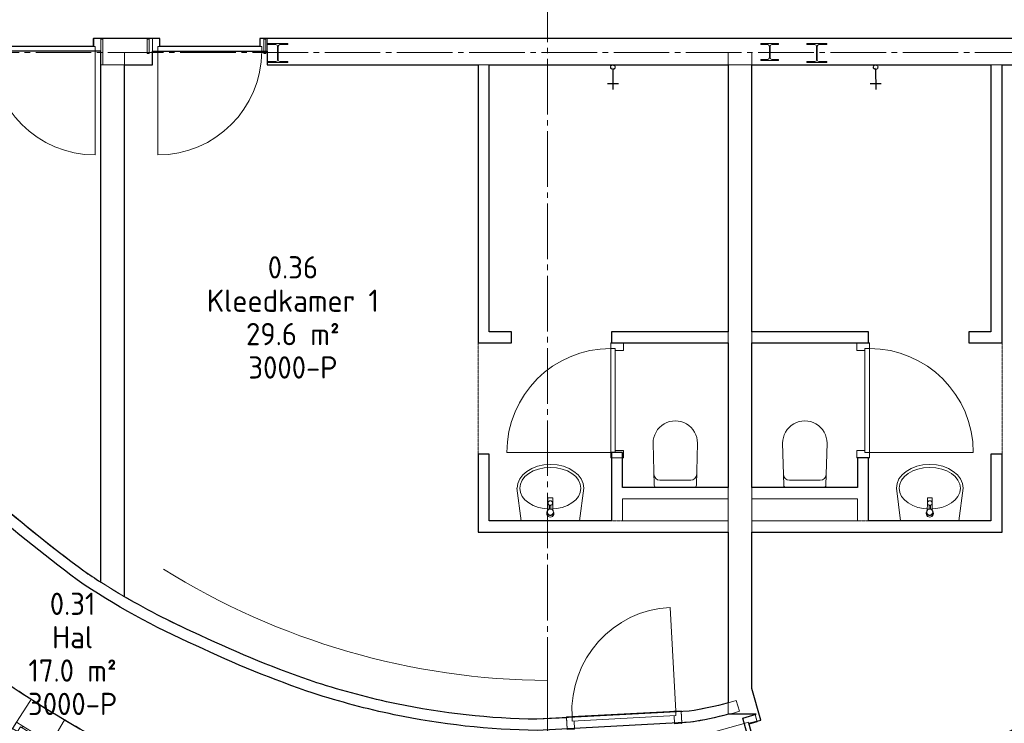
# Model space of a CAD drawing. Header units: millimetres. Extents: x -20518 to 270852, y -121463 to 37725.
# Tile 20 of 33: x 40215 to 49073, y 656 to 6981. Entities that reach past the tile are written whole.
import ezdxf
from ezdxf.enums import TextEntityAlignment as Align

# ---------------------------------------------------------------- set-up
doc = ezdxf.new("R2010")
doc.units = ezdxf.units.MM
for name, pattern in [('11117vo_dc_STYLE_01', [2.116537, 1.058075, -1.058463]), ('2322109', [10, 5, -2, 1, -2]), ('B0204', [650, 500, -50, 50, -50])]:
    doc.linetypes.add(name, pattern=pattern)
for name, color, linetype in [('21 Buitenwanden', 3, 'Continuous'), ('21 Buitenwanden Deuren', 7, 'Continuous'), ('21 Buitenwanden Ramen', 7, 'Continuous'), ('22 C Binnenwanden', 2, 'Continuous'), ('22 C Binnenwanden Deuren', 7, 'Continuous'), ('22 NC Binnenwanden', 2, 'Continuous'), ('22 NC Binnenwanden Deuren', 7, 'Continuous'), ('74 Sanitair', 8, 'Continuous'), ('A Stramien', 8, 'Continuous'), ('WL531---', 130, '2322109'), ('WL561---', 4, 'Continuous'), ('X-BT$1----_Ruimtegegevens', 7, 'Continuous')]:
    doc.layers.add(name, color=color, linetype=linetype)
doc.layers.add('BL$8-GO--polylijnen', color=10, linetype='Continuous', plot=False)
for name, color, linetype, lineweight in [('X-BT$23A__RuimteElement', 7, 'Continuous', 0), ('X-BT$23F__RuimteElement', 7, 'Continuous', 0), ('X-BT$23m2_RuimteElement', 7, 'Continuous', 0), ('X-BT$23NR__Ruimtenummer', 1, 'Continuous', 0), ('X-BT$23P__Algemeen', 1, 'Continuous', 0)]:
    doc.layers.add(name, color=color, linetype=linetype, lineweight=lineweight)
doc.styles.add('BURO-018', font='BUROFONT.shx', dxfattribs={"height": 1.8})
doc.styles.add('GENERATED_STYLE_2', font='arial.ttf')
doc.styles.add('Isocpeur', font='isocpeur.ttf')

# ---------------------------------------------------------------- blocks, each defined once
blk = doc.blocks.new('Wall_138_1', base_point=(94866.3, 8057.1))
at = {"layer": '22 C Binnenwanden', "linetype": 'Continuous', "lineweight": 0, "flags": 128}
for points in [[(94759.3, 8057.1), (94759.3, 8033.3)], [(94973.3, 8033.3), (94973.3, 8057.1)]]:
    blk.add_lwpolyline(points, dxfattribs=at)
blk = doc.blocks.new('D1a bi h 16_2')
at = {"layer": '22 C Binnenwanden Deuren', "linetype": 'Continuous', "lineweight": 0}
for p, q in [((-467, 0), (-467, 934)), ((-517, 0), (-450, 0)), ((-517, 0), (-517, -114)), ((-517, -114), (-517, 0)), ((-467, 0), (467, 0)), ((-467, -40), (-467, 0)), ((450, 0), (517, 0)), ((467, 0), (467, -40)), ((517, -114), (517, 0)), ((517, -114), (517, 0)), ((467, -40), (-467, -40)), ((-450, -40), (-450, -114)), ((450, -40), (450, -114)), ((-517, -114), (-450, -114)), ((-457, -114), (-517, -114)), ((450, -114), (517, -114)), ((457, -114), (517, -114))]:
    blk.add_line(p, q, dxfattribs=at)
blk.add_arc((-467, 0), 934, 0, 90, dxfattribs=at)
blk = doc.blocks.new('Wall_139_1', base_point=(94866.3, 2445.6))
at = {"layer": '22 C Binnenwanden', "linetype": 'Continuous', "lineweight": 0}
for p, q in [((95001.1, 2105.3), (94891.2, 2074.8)), ((95017.1, 2047.5), (95001.1, 2105.3)), ((95051.8, 2057.1), (95017.1, 2047.5)), ((95295.9, 1176.3), (95261.2, 1166.7)), ((95261.2, 1166.7), (95277.2, 1108.8)), ((95277.2, 1108.8), (95167.4, 1078.4))]:
    blk.add_line(p, q, dxfattribs=at)
at = {"layer": '22 C Binnenwanden', "linetype": 'Continuous', "lineweight": 0, "flags": 128}
for points in [[(95051.8, 2057.1), (94973.3, 2340.3)], [(95314.1, 1110.6), (95295.9, 1176.3)], [(95167.4, 1078.4), (95169.5, 1070.6)], [(95169.5, 1070.6), (95314.1, 1110.6)]]:
    blk.add_lwpolyline(points, dxfattribs=at)
at = {"layer": '22 C Binnenwanden Deuren', "linetype": 'Continuous', "lineweight": 0, "xscale": -0.9999999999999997, "zscale": 1000, "rotation": 105.4884988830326}
blk.add_blockref('D1a bi h 16_2', (95029.3, 1576.6), dxfattribs=at)
blk = doc.blocks.new('Wall_140_1', base_point=(94866.3, 8033.3))
at = {"layer": '22 C Binnenwanden', "linetype": 'Continuous', "lineweight": 0, "flags": 128}
for points in [[(94759.3, 8033.3), (94759.3, 4081.4)], [(94973.3, 4081.4), (94973.3, 8033.3)]]:
    blk.add_lwpolyline(points, dxfattribs=at)
blk = doc.blocks.new('R1b boven metaal 16_42')
at = {"layer": '21 Buitenwanden Ramen', "linetype": 'Continuous', "lineweight": 0}
for p, q in [((-384.3, 24.9), (-386.6, 84.9)), ((-386.6, 84.9), (386.6, 84.9)), ((-313, 0), (-383.4, 0)), ((-383.4, 0), (-381, -65)), ((-383.4, 0), (-382.9, -13.1)), ((-313, -15), (-313, 0)), ((313, 0), (-313, 0)), ((383.4, 0), (313, 0)), ((313, 0), (313, -15)), ((381, -65), (383.4, 0)), ((383.4, 0), (382.9, -13.1)), ((386.6, 84.9), (384.3, 24.9)), ((-382.9, -13.1), (-381.9, -41.1)), ((-381.9, -41.1), (-381.5, -51.1)), ((-381.5, -51.1), (-381, -65)), ((-381, -65), (-330, -65)), ((-330, -65), (-330, -15)), ((-330, -15), (-313, -15)), ((-275, -15), (-330, -15)), ((-330, -15), (-330, -65)), ((-330, -65), (-275, -65)), ((-275, -15), (275, -15)), ((-275, -65), (-275, -15)), ((-275, -40), (275, -40)), ((-275, -65), (275, -65)), ((-275, -65), (275, -65)), ((330, -15), (275, -15)), ((275, -15), (275, -65)), ((275, -65), (330, -65)), ((313, -15), (330, -15)), ((330, -15), (330, -65)), ((330, -65), (330, -15)), ((330, -65), (381, -65)), ((381.5, -51.1), (381, -65)), ((381.9, -41.1), (381.5, -51.1)), ((382.9, -13.1), (381.9, -41.1))]:
    blk.add_line(p, q, dxfattribs=at)
blk.add_arc((0, -10339.8), 10035.8, 87.87638, 92.12362, dxfattribs=at)
blk.add_arc((0, -10339.8), 10035.8, 87.87638, 92.12362, dxfattribs=at)
blk = doc.blocks.new('R1b boven metaal 16_43')
at = {"layer": '21 Buitenwanden Ramen', "linetype": 'Continuous', "lineweight": 0}
for p, q in [((-182.6, 25), (-183.1, 55)), ((-183.1, 55), (183.1, 55)), ((-182.1, 0), (-130, 0)), ((-181, -65), (-182.1, 0)), ((-182.1, 0), (-181.9, -13)), ((-130, 0), (-130, -50)), ((-130, 0), (130, 0)), ((130, -50), (130, 0)), ((130, 0), (182.1, 0)), ((182.1, 0), (181, -65)), ((182.1, 0), (181.9, -13)), ((183.1, 55), (182.6, 25)), ((-181.9, -13), (-181.4, -41)), ((-181.4, -41), (-181.2, -51)), ((-181.2, -51), (-181, -65)), ((-113, -65), (-181, -65)), ((-130, -50), (-113, -50)), ((-130, -50), (130, -50)), ((-130, -50), (130, -50)), ((-113, -50), (-113, -65)), ((113, -65), (-113, -65)), ((113, -65), (113, -50)), ((113, -50), (130, -50)), ((181, -65), (113, -65)), ((181.2, -51), (181, -65)), ((181.4, -41), (181.2, -51)), ((181.9, -13), (181.4, -41))]:
    blk.add_line(p, q, dxfattribs=at)
blk.add_arc((0, -10345.2), 10035.8, 88.99132, 91.00868, dxfattribs=at)
blk.add_arc((0, -10345.2), 10035.8, 88.99132, 91.00868, dxfattribs=at)
blk = doc.blocks.new('Wall_239_1', base_point=(87346.8, 2656.4))
at = {"layer": '21 Buitenwanden', "linetype": 'Continuous', "lineweight": 0}
for p, q in [((87539.7, 2916.5), (87547.6, 2926.2)), ((87392, 2735.6), (87531.8, 2906.8)), ((87531.8, 2906.8), (87539.7, 2916.5)), ((87335, 2666), (87350.8, 2685.3)), ((87350.8, 2685.3), (87359.1, 2695.4)), ((87359.1, 2695.4), (87376.8, 2717.1)), ((87376.8, 2717.1), (87383.1, 2724.8)), ((87383.1, 2724.8), (87392, 2735.6)), ((87999.5, 2275.7), (88126.3, 2456.7)), ((88126.3, 2456.7), (88133.4, 2467)), ((88133.4, 2467), (88140.6, 2477.2)), ((87947.9, 2202), (87962.2, 2222.4)), ((87962.2, 2222.4), (87969.7, 2233.1)), ((87969.7, 2233.1), (87985.7, 2256.1)), ((87985.7, 2256.1), (87991.5, 2264.3)), ((87991.5, 2264.3), (87999.5, 2275.7)), ((88356.9, 2036.4), (88476, 2222.6)), ((88476, 2222.6), (88482.7, 2233.1)), ((88482.7, 2233.1), (88489.5, 2243.6)), ((88777.7, 2037), (88784.1, 2047.7)), ((88784.1, 2047.7), (88790.4, 2058.5)), ((88308.4, 1960.6), (88321.9, 1981.6)), ((88321.9, 1981.6), (88328.9, 1992.6)), ((88328.9, 1992.6), (88344, 2016.2)), ((88344, 2016.2), (88349.4, 2024.6)), ((88349.4, 2024.6), (88356.9, 2036.4)), ((88665.2, 1846.7), (88777.7, 2037)), ((88619.4, 1769.2), (88632.1, 1790.7)), ((88632.1, 1790.7), (88638.8, 1802)), ((88638.8, 1802), (88653, 1826.1)), ((88653, 1826.1), (88658.1, 1834.7)), ((88658.1, 1834.7), (88665.2, 1846.7))]:
    blk.add_line(p, q, dxfattribs=at)
for radius, start, end in [(10035.8, 234.9945, 237.39156), (10371.8, 234.9945, 237.39156), (10035.8, 239.40892, 244.66468), (10371.8, 239.40892, 244.66319)]:
    blk.add_arc((93897.7, 10697.5), radius, start, end, dxfattribs=at)
at = {"layer": '21 Buitenwanden Ramen', "linetype": 'Continuous', "lineweight": 0, "zscale": 1000}
for name, p, rotation in [('R1b boven metaal 16_42', (87656.5, 2453.8), 142.8708846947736), ('R1b boven metaal 16_43', (88477, 1886.2), 148.4002412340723)]:
    blk.add_blockref(name, p, dxfattribs=dict(at, rotation=rotation))
blk = doc.blocks.new('Wall_284_1', base_point=(90581.9, 8177.4))
at = {"layer": '22 C Binnenwanden', "linetype": 'Continuous', "lineweight": 0, "flags": 128}
for points in [[(90581.9, 8177.4), (90581.9, 8048.3)], [(90599.9, 8177.4), (90581.9, 8177.4)], [(90599.9, 8048.3), (90599.9, 8177.4)], [(90581.9, 8048.3), (90599.9, 8048.3)]]:
    blk.add_lwpolyline(points, dxfattribs=at)
blk = doc.blocks.new('Wall_285_1', base_point=(89549, 8048.2))
at = {"layer": '22 C Binnenwanden', "linetype": 'Continuous', "lineweight": 0, "flags": 128}
for points in [[(89549, 8177.4), (89531, 8177.4)], [(89531, 8177.4), (89531, 8048.2)], [(89549, 8048.2), (89549, 8177.4)], [(89531, 8048.2), (89549, 8048.2)]]:
    blk.add_lwpolyline(points, dxfattribs=at)
blk = doc.blocks.new('Wall_286_1', base_point=(89115, 8177.4))
at = {"layer": '22 C Binnenwanden', "linetype": 'Continuous', "lineweight": 0, "flags": 128}
for points in [[(89115, 8177.4), (89115, 7946.6)], [(89133, 8177.4), (89115, 8177.4)], [(89133, 7946.6), (89133, 8177.4)], [(89115, 7946.6), (89133, 7946.6)]]:
    blk.add_lwpolyline(points, dxfattribs=at)
blk = doc.blocks.new('Wall_306_1', base_point=(97123.3, 3846.6))
at = {"layer": '22 NC Binnenwanden', "linetype": 'Continuous', "lineweight": 0, "flags": 128}
for points in [[(97123.3, 3846.6), (96023.3, 3846.6)], [(95923.3, 3746.6), (97223.3, 3746.6)]]:
    blk.add_lwpolyline(points, dxfattribs=at)
blk = doc.blocks.new('Wall_307_1', base_point=(97123.3, 4446.6))
at = {"layer": '22 NC Binnenwanden', "linetype": 'Continuous', "lineweight": 0, "flags": 128}
for points in [[(97123.3, 4446.6), (97123.3, 3846.6)], [(97223.3, 4446.6), (97123.3, 4446.6)], [(97223.3, 3746.6), (97223.3, 4446.6)]]:
    blk.add_lwpolyline(points, dxfattribs=at)
blk = doc.blocks.new('D1a bi h 16_31')
at = {"layer": '22 NC Binnenwanden Deuren', "linetype": 'Continuous', "lineweight": 0}
for p, q in [((-467, 0), (-467, 934)), ((-517, 0), (-450, 0)), ((-517, 0), (-517, -114)), ((-467, 0), (467, 0)), ((-467, -40), (-467, 0)), ((450, 0), (517, 0)), ((467, 0), (467, -40)), ((517, -114), (517, 0)), ((-517, -7), (-517, -107)), ((467, -40), (-467, -40)), ((-450, -40), (-450, -114)), ((450, -40), (450, -114)), ((517, -7), (517, -107)), ((517, -7), (517, -107)), ((-517, -114), (-450, -114)), ((450, -114), (517, -114))]:
    blk.add_line(p, q, dxfattribs=at)
blk.add_arc((-467, 0), 934, 0, 90, dxfattribs=at)
blk = doc.blocks.new('Wall_308_1', base_point=(96023.3, 3846.6))
at = {"layer": '22 NC Binnenwanden', "linetype": 'Continuous', "lineweight": 0}
for p, q in [((96023.3, 5446.6), (95923.3, 5446.6)), ((96023.3, 5446.6), (95923.3, 5446.6)), ((96023.3, 4412.6), (95923.3, 4412.6))]:
    blk.add_line(p, q, dxfattribs=at)
at = {"layer": '22 NC Binnenwanden', "linetype": 'Continuous', "lineweight": 0, "flags": 128}
for points in [[(96023.3, 5446.6), (96023.3, 5546.6)], [(95923.3, 4412.6), (95923.3, 4146.6)], [(96023.3, 3846.6), (96023.3, 4412.6)], [(95923.3, 4046.6), (95923.3, 3846.6)]]:
    blk.add_lwpolyline(points, dxfattribs=at)
at = {"layer": '22 NC Binnenwanden', "linetype": 'Continuous', "lineweight": 0}
blk.add_point((96023.3, 5446.6), dxfattribs=at)
at = {"layer": '22 NC Binnenwanden Deuren', "linetype": 'Continuous', "lineweight": 0, "xscale": -1, "zscale": 1000, "rotation": 269.9999999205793}
blk.add_blockref('D1a bi h 16_31', (96030.3, 4929.6), dxfattribs=at)
blk = doc.blocks.new('Wall_309_1', base_point=(96023.3, 5546.6))
at = {"layer": '22 NC Binnenwanden', "linetype": 'Continuous', "lineweight": 0, "flags": 128}
for points in [[(96023.3, 5546.6), (94973.3, 5546.6)], [(94973.3, 5546.6), (94973.3, 5446.6)], [(94973.3, 5446.6), (95923.3, 5446.6)]]:
    blk.add_lwpolyline(points, dxfattribs=at)
blk = doc.blocks.new('Wall_310_1', base_point=(96023.3, 4146.6))
at = {"layer": '22 NC Binnenwanden', "linetype": 'Continuous', "lineweight": 0, "flags": 128}
for points in [[(95923.3, 4146.6), (94973.3, 4146.6)], [(94973.3, 4146.6), (94973.3, 4046.6)], [(94973.3, 4046.6), (95923.3, 4046.6)]]:
    blk.add_lwpolyline(points, dxfattribs=at)
blk = doc.blocks.new('Wall_311_1', base_point=(96923.3, 5446.6))
at = {"layer": '22 NC Binnenwanden', "linetype": 'Continuous', "lineweight": 0, "flags": 128}
for points in [[(97123.3, 5546.6), (96923.3, 5546.6)], [(96923.3, 5546.6), (96923.3, 5446.6)], [(96923.3, 5446.6), (97223.3, 5446.6)]]:
    blk.add_lwpolyline(points, dxfattribs=at)
blk = doc.blocks.new('Wall_312_1', base_point=(97223.3, 5446.6))
at = {"layer": '22 NC Binnenwanden', "linetype": 'Continuous', "lineweight": 0, "flags": 128}
for points in [[(97223.3, 7946.6), (97123.3, 7946.6)], [(97123.3, 7946.6), (97123.3, 5546.6)], [(97223.3, 5446.6), (97223.3, 7946.6)]]:
    blk.add_lwpolyline(points, dxfattribs=at)
blk = doc.blocks.new('Wall_313_1', base_point=(96023.3, 3846.6))
at = {"layer": '22 NC Binnenwanden', "linetype": 'Continuous', "lineweight": 0, "flags": 128}
for points in [[(95923.3, 3846.6), (94973.3, 3846.6)], [(94973.3, 3846.6), (94973.3, 3746.6)], [(94973.3, 3746.6), (95923.3, 3746.6)]]:
    blk.add_lwpolyline(points, dxfattribs=at)
blk = doc.blocks.new('Wall_314_1', base_point=(92609.3, 3846.6))
at = {"layer": '22 NC Binnenwanden', "linetype": 'Continuous', "lineweight": 0, "flags": 128}
for points in [[(93709.3, 3846.6), (92609.3, 3846.6)], [(92509.3, 3746.6), (93809.3, 3746.6)]]:
    blk.add_lwpolyline(points, dxfattribs=at)
blk = doc.blocks.new('Wall_315_1', base_point=(92609.3, 4446.6))
at = {"layer": '22 NC Binnenwanden', "linetype": 'Continuous', "lineweight": 0, "flags": 128}
for points in [[(92509.3, 4446.6), (92509.3, 3746.6)], [(92609.3, 4446.6), (92509.3, 4446.6)], [(92609.3, 3846.6), (92609.3, 4446.6)]]:
    blk.add_lwpolyline(points, dxfattribs=at)
blk = doc.blocks.new('D1a bi h 16_32')
at = {"layer": '22 NC Binnenwanden Deuren', "linetype": 'Continuous', "lineweight": 0}
for p, q in [((-467, 0), (-467, 934)), ((-517, 0), (-450, 0)), ((-517, 0), (-517, -114)), ((-467, 0), (467, 0)), ((-467, -40), (-467, 0)), ((450, 0), (517, 0)), ((467, 0), (467, -40)), ((517, -114), (517, 0)), ((-517, -7), (-517, -107)), ((467, -40), (-467, -40)), ((-450, -40), (-450, -114)), ((450, -40), (450, -114)), ((517, -7), (517, -107)), ((517, -7), (517, -107)), ((-517, -114), (-450, -114)), ((450, -114), (517, -114))]:
    blk.add_line(p, q, dxfattribs=at)
blk.add_arc((-467, 0), 934, 0, 90, dxfattribs=at)
blk = doc.blocks.new('Wall_316_1', base_point=(93709.3, 3846.6))
at = {"layer": '22 NC Binnenwanden', "linetype": 'Continuous', "lineweight": 0}
for p, q in [((93709.3, 5446.6), (93809.3, 5446.6)), ((93709.3, 5446.6), (93809.3, 5446.6)), ((93709.3, 4412.6), (93809.3, 4412.6))]:
    blk.add_line(p, q, dxfattribs=at)
at = {"layer": '22 NC Binnenwanden', "linetype": 'Continuous', "lineweight": 0, "flags": 128}
for points in [[(93709.3, 5546.6), (93709.3, 5446.6)], [(93709.3, 4412.6), (93709.3, 3846.6)], [(93809.3, 4146.6), (93809.3, 4412.6)], [(93809.3, 3846.6), (93809.3, 4046.6)]]:
    blk.add_lwpolyline(points, dxfattribs=at)
at = {"layer": '22 NC Binnenwanden', "linetype": 'Continuous', "lineweight": 0}
blk.add_point((93709.3, 5446.6), dxfattribs=at)
at = {"layer": '22 NC Binnenwanden Deuren', "linetype": 'Continuous', "lineweight": 0, "zscale": 1000, "rotation": 90.00000007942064}
blk.add_blockref('D1a bi h 16_32', (93702.3, 4929.6), dxfattribs=at)
blk = doc.blocks.new('Wall_317_1', base_point=(93709.3, 5546.6))
at = {"layer": '22 NC Binnenwanden', "linetype": 'Continuous', "lineweight": 0, "flags": 128}
for points in [[(94759.3, 5546.6), (93709.3, 5546.6)], [(94759.3, 5446.6), (94759.3, 5546.6)], [(93809.3, 5446.6), (94759.3, 5446.6)]]:
    blk.add_lwpolyline(points, dxfattribs=at)
blk = doc.blocks.new('Wall_318_1', base_point=(93709.3, 4146.6))
at = {"layer": '22 NC Binnenwanden', "linetype": 'Continuous', "lineweight": 0, "flags": 128}
for points in [[(94759.3, 4146.6), (93809.3, 4146.6)], [(94759.3, 4046.6), (94759.3, 4146.6)], [(93809.3, 4046.6), (94759.3, 4046.6)]]:
    blk.add_lwpolyline(points, dxfattribs=at)
blk = doc.blocks.new('Wall_319_1', base_point=(92809.3, 5446.6))
at = {"layer": '22 NC Binnenwanden', "linetype": 'Continuous', "lineweight": 0, "flags": 128}
for points in [[(92809.3, 5546.6), (92609.3, 5546.6)], [(92809.3, 5446.6), (92809.3, 5546.6)], [(92509.3, 5446.6), (92809.3, 5446.6)]]:
    blk.add_lwpolyline(points, dxfattribs=at)
blk = doc.blocks.new('Wall_320_1', base_point=(92509.3, 5446.6))
at = {"layer": '22 NC Binnenwanden', "linetype": 'Continuous', "lineweight": 0, "flags": 128}
for points in [[(92609.3, 7946.6), (92509.3, 7946.6)], [(92509.3, 7946.6), (92509.3, 5446.6)], [(92609.3, 5546.6), (92609.3, 7946.6)]]:
    blk.add_lwpolyline(points, dxfattribs=at)
blk = doc.blocks.new('Wall_321_1', base_point=(93709.3, 3846.6))
at = {"layer": '22 NC Binnenwanden', "linetype": 'Continuous', "lineweight": 0, "flags": 128}
for points in [[(94759.3, 3846.6), (93809.3, 3846.6)], [(94759.3, 3746.6), (94759.3, 3846.6)], [(93809.3, 3746.6), (94759.3, 3746.6)]]:
    blk.add_lwpolyline(points, dxfattribs=at)
blk = doc.blocks.new('Wall_562_1', base_point=(100408, 8057.1))
at = {"layer": '21 Buitenwanden', "linetype": 'Continuous', "lineweight": 0, "flags": 128}
for points in [[(98110.1, 8184.6), (90707.8, 8184.6)], [(90707.8, 7946.6), (98110.1, 7946.6)]]:
    blk.add_lwpolyline(points, dxfattribs=at)
blk = doc.blocks.new('Wall_564_1', base_point=(89222, 8056.1))
at = {"layer": '22 C Binnenwanden', "linetype": 'Continuous', "lineweight": 0, "flags": 128}
for points in [[(89115, 8056.1), (89115, 7946.6)], [(89329, 7946.6), (89329, 8056.1)], [(89115, 7946.6), (89329, 7946.6)]]:
    blk.add_lwpolyline(points, dxfattribs=at)
blk = doc.blocks.new('Wall_565_1', base_point=(94866.3, 8056.1))
at = {"layer": '22 C Binnenwanden', "linetype": 'Continuous', "lineweight": 0, "flags": 128}
for points in [[(94759.3, 8056.1), (94759.3, 7946.6)], [(94973.3, 7946.6), (94973.3, 8056.1)]]:
    blk.add_lwpolyline(points, dxfattribs=at)
blk = doc.blocks.new('D1a bi h 16_39')
at = {"layer": '21 Buitenwanden Deuren', "linetype": 'Continuous', "lineweight": 0}
for p, q in [((-467, 0), (-467, 934)), ((-517, 0), (-450, 0)), ((-517, 0), (-517, -9)), ((-467, 0), (467, 0)), ((-467, -40), (-467, 0)), ((450, 0), (517, 0)), ((467, 0), (467, -40)), ((517, 0), (517, -9)), ((-517, -9), (-517, -84)), ((-517, -84), (-517, -106)), ((467, -40), (-467, -40)), ((-450, -40), (-450, -114)), ((450, -40), (450, -114)), ((517, -9), (517, -84)), ((517, -84), (517, -106)), ((-517, -106), (-517, -114)), ((-517, -114), (-450, -114)), ((450, -114), (517, -114)), ((517, -106), (517, -114))]:
    blk.add_line(p, q, dxfattribs=at)
blk.add_arc((-467, 0), 934, 0, 90, dxfattribs=at)
blk = doc.blocks.new('D1a bi h 16_40')
at = {"layer": '21 Buitenwanden Deuren', "linetype": 'Continuous', "lineweight": 0}
for p, q in [((-467, 0), (-467, 934)), ((-517, 0), (-450, 0)), ((-517, 0), (-517, -9)), ((-467, 0), (467, 0)), ((-467, -40), (-467, 0)), ((450, 0), (517, 0)), ((467, 0), (467, -40)), ((517, 0), (517, -9)), ((-517, -9), (-517, -84)), ((-517, -84), (-517, -106)), ((467, -40), (-467, -40)), ((-450, -40), (-450, -114)), ((450, -40), (450, -114)), ((517, -9), (517, -84)), ((517, -84), (517, -106)), ((-517, -106), (-517, -114)), ((-517, -114), (-450, -114)), ((450, -114), (517, -114)), ((517, -106), (517, -114))]:
    blk.add_line(p, q, dxfattribs=at)
blk.add_arc((-467, 0), 934, 0, 90, dxfattribs=at)
blk = doc.blocks.new('Wall_566_1', base_point=(90707.8, 8057.1))
at = {"layer": '21 Buitenwanden', "linetype": 'Continuous', "lineweight": 0}
for p, q in [((88081, 8176.6), (88081, 8184.6)), ((88081, 8154.6), (88081, 8176.6)), ((88081, 8079.6), (88081, 8154.6)), ((89115, 8176.6), (89115, 8184.6)), ((89115, 8154.6), (89115, 8176.6)), ((89115, 8079.6), (89115, 8154.6)), ((89578.9, 8176.6), (89578.9, 8184.6)), ((89578.9, 8154.6), (89578.9, 8176.6)), ((89578.9, 8079.6), (89578.9, 8154.6)), ((90612.9, 8176.6), (90612.9, 8184.6)), ((90612.9, 8154.6), (90612.9, 8176.6)), ((90612.9, 8079.6), (90612.9, 8154.6)), ((88081, 8070.6), (88081, 8079.6)), ((88081, 8046.6), (88081, 8070.6)), ((89115, 8070.6), (89115, 8079.6)), ((89115, 8046.6), (89115, 8070.6)), ((89578.9, 8070.6), (89578.9, 8079.6)), ((89578.9, 8046.6), (89578.9, 8070.6)), ((90612.9, 8070.6), (90612.9, 8079.6)), ((90612.9, 8046.6), (90612.9, 8070.6)), ((88081, 7971.6), (88081, 8046.6)), ((89115, 7971.6), (89115, 8046.6)), ((89578.9, 7971.6), (89578.9, 8046.6)), ((90612.9, 7971.6), (90612.9, 8046.6)), ((88081, 7959.1), (88081, 7971.6)), ((88081, 7946.6), (88081, 7959.1)), ((89115, 7959.1), (89115, 7971.6)), ((89115, 7946.6), (89115, 7959.1)), ((89578.9, 7959.1), (89578.9, 7971.6)), ((89578.9, 7946.6), (89578.9, 7959.1)), ((90612.9, 7959.1), (90612.9, 7971.6)), ((90612.9, 7946.6), (90612.9, 7959.1))]:
    blk.add_line(p, q, dxfattribs=at)
at = {"layer": '21 Buitenwanden', "linetype": 'Continuous', "lineweight": 0, "flags": 128}
for points in [[(88081, 8184.6), (85985.6, 8184.6)], [(89578.9, 8184.6), (89115, 8184.6)], [(90707.8, 8184.6), (90612.9, 8184.6)], [(85747.6, 7946.6), (88081, 7946.6)], [(89115, 7946.6), (89578.9, 7946.6)], [(90612.9, 7946.6), (90707.8, 7946.6)]]:
    blk.add_lwpolyline(points, dxfattribs=at)
at = {"layer": '21 Buitenwanden Deuren', "linetype": 'Continuous', "lineweight": 0, "zscale": 1000, "rotation": 180}
blk.add_blockref('D1a bi h 16_40', (88598, 8070.6), dxfattribs=at)
at = {"layer": '21 Buitenwanden Deuren', "linetype": 'Continuous', "lineweight": 0, "xscale": -1, "zscale": 1000, "rotation": 180}
blk.add_blockref('D1a bi h 16_39', (90095.9, 8070.6), dxfattribs=at)
blk = doc.blocks.new('Standard grid marker_5')
at = {"layer": 'A Stramien', "linetype": 'B0204', "lineweight": 0}
blk.add_line((1000, 0), (27243.4, 0), dxfattribs=at)
at = {"layer": 'A Stramien', "lineweight": 0, "style": 'GENERATED_STYLE_2'}
blk.add_attdef('AC_MarkerText_1', text='', height=175, dxfattribs=at).set_placement((28427, -129.3), align=Align.BOTTOM_LEFT)
blk = doc.blocks.new('Toilet hangend 16+_7')
at = {"layer": '74 Sanitair', "linetype": 'Continuous', "lineweight": 0}
for p, q in [((-200, 256.4), (-189.9, 633.1)), ((168.6, 654.5), (-168.6, 654.5)), ((200, 256.4), (189.9, 633.1)), ((-138.5, 587.8), (138.5, 587.8))]:
    blk.add_line(p, q, dxfattribs=at)
for centre, major_axis, ratio, start_param, end_param in [((-168.6, 632.5), (0, -22), 0.968889, 3.141593, 4.684424), ((168.6, 632.5), (0, -22), 0.968889, 1.598761, 3.141593), ((-138.5, 533.2), (0, -54.5), 0.990991, 3.141569, 4.685384), ((138.5, 533.2), (0, -54.5), 0.990991, 1.597802, 3.141616), ((0, 256.4), (0, -201.8), 0.990991, 4.712389, 7.853982)]:
    blk.add_ellipse(centre, major_axis=major_axis, ratio=ratio, start_param=start_param, end_param=end_param, dxfattribs=at)
blk = doc.blocks.new('Wasbak 04 16_7')
at = {"layer": '74 Sanitair', "linetype": 'Continuous', "lineweight": 0}
for p, q in [((-262.2, 0), (-300.7, -294)), ((262.2, 0), (-262.2, 0)), ((300, -294), (262.2, 0)), ((-262, -0.4), (-262.2, -0.4)), ((-29.9, -78.3), (-25.7, -89.3)), ((25.7, -89.3), (29.9, -78.3)), ((262.2, -0.4), (262, -0.4)), ((-22.7, -95.1), (-22, -159.6)), ((-22, -159.6), (-22, -207.1)), ((-6, -142.1), (-6, -106.4)), ((-6, -142.1), (6, -142.1)), ((6, -142.1), (6, -106.4)), ((22, -159.6), (22.7, -95.1)), ((22, -207.1), (22, -159.6)), ((-22, -207.1), (22, -207.1))]:
    blk.add_line(p, q, dxfattribs=at)
for centre, radius in [((0, -79.5), 27.5), ((0, -160.6), 21)]:
    blk.add_circle(centre, radius, dxfattribs=at)
for centre, radius, start, end in [((0, -66.9), 32, 339.16747, 200.83253), ((0, -76.2), 27.5, 356.3287, 183.6713), ((0, -79.5), 27.5, 200.83253, 214.37486), ((0, -79.5), 27.5, 325.62514, 339.16747)]:
    blk.add_arc(centre, radius, start, end, dxfattribs=at)
blk.add_ellipse((0, -294), major_axis=(275, 0), ratio=0.680917, dxfattribs=at)
blk.add_ellipse((-0.7, -294), major_axis=(300, 0), ratio=0.713345, start_param=3.141593, end_param=6.283185, dxfattribs=at)
for p in [(-29.9, -78.3), (-22.7, -95.1), (25.7, -89.3)]:
    blk.add_point(p, dxfattribs=at)
blk = doc.blocks.new('Toilet hangend 16+_8')
at = {"layer": '74 Sanitair', "linetype": 'Continuous', "lineweight": 0}
for p, q in [((-200, 256.4), (-189.9, 633.1)), ((168.6, 654.5), (-168.6, 654.5)), ((200, 256.4), (189.9, 633.1)), ((-138.5, 587.8), (138.5, 587.8))]:
    blk.add_line(p, q, dxfattribs=at)
for centre, major_axis, ratio, start_param, end_param in [((-168.6, 632.5), (0, -22), 0.968889, 3.141593, 4.684424), ((168.6, 632.5), (0, -22), 0.968889, 1.598761, 3.141593), ((-138.5, 533.2), (0, -54.5), 0.990991, 3.141569, 4.685384), ((138.5, 533.2), (0, -54.5), 0.990991, 1.597802, 3.141616), ((0, 256.4), (0, -201.8), 0.990991, 4.712389, 7.853982)]:
    blk.add_ellipse(centre, major_axis=major_axis, ratio=ratio, start_param=start_param, end_param=end_param, dxfattribs=at)
blk = doc.blocks.new('Wasbak 04 16_8')
at = {"layer": '74 Sanitair', "linetype": 'Continuous', "lineweight": 0}
for p, q in [((-262.2, 0), (-300.7, -294)), ((262.2, 0), (-262.2, 0)), ((300, -294), (262.2, 0)), ((-262, -0.4), (-262.2, -0.4)), ((-29.9, -78.3), (-25.7, -89.3)), ((25.7, -89.3), (29.9, -78.3)), ((262.2, -0.4), (262, -0.4)), ((-22.7, -95.1), (-22, -159.6)), ((-22, -159.6), (-22, -207.1)), ((-6, -142.1), (-6, -106.4)), ((-6, -142.1), (6, -142.1)), ((6, -142.1), (6, -106.4)), ((22, -159.6), (22.7, -95.1)), ((22, -207.1), (22, -159.6)), ((-22, -207.1), (22, -207.1))]:
    blk.add_line(p, q, dxfattribs=at)
for centre, radius in [((0, -79.5), 27.5), ((0, -160.6), 21)]:
    blk.add_circle(centre, radius, dxfattribs=at)
for centre, radius, start, end in [((0, -66.9), 32, 339.16747, 200.83253), ((0, -76.2), 27.5, 356.3287, 183.6713), ((0, -79.5), 27.5, 200.83253, 214.37486), ((0, -79.5), 27.5, 325.62514, 339.16747)]:
    blk.add_arc(centre, radius, start, end, dxfattribs=at)
blk.add_ellipse((0, -294), major_axis=(275, 0), ratio=0.680917, dxfattribs=at)
blk.add_ellipse((-0.7, -294), major_axis=(300, 0), ratio=0.713345, start_param=3.141593, end_param=6.283185, dxfattribs=at)
for p in [(-29.9, -78.3), (-22.7, -95.1), (25.7, -89.3)]:
    blk.add_point(p, dxfattribs=at)
blk = doc.blocks.new('Standard grid marker_8')
at = {"layer": 'A Stramien', "linetype": 'B0204', "lineweight": 0}
blk.add_line((1000, 0), (38553.1, 0), dxfattribs=at)
at = {"layer": 'A Stramien', "lineweight": 0, "style": 'GENERATED_STYLE_2'}
blk.add_attdef('AC_MarkerText_1', text='', height=175, rotation=270, dxfattribs=at).set_placement((-379.3, 80), align=Align.BOTTOM_LEFT)
blk = doc.blocks.new('2D HE 16+')
at = {"layer": '21 Buitenwanden', "linetype": 'Continuous', "lineweight": 0}
for p, q in [((0, 152), (-160, 152)), ((-160, 152), (-160, 143)), ((-160, 143), (-98, 143)), ((-83, 128), (-83, 24)), ((-77, 24), (-77, 128)), ((-62, 143), (0, 143)), ((0, 143), (0, 152)), ((-98, 9), (-160, 9)), ((-160, 9), (-160, 0)), ((-160, 0), (0, 0)), ((0, 9), (-62, 9)), ((0, 0), (0, 9))]:
    blk.add_line(p, q, dxfattribs=at)
for centre, start, end in [((-98, 128), 0, 90), ((-62, 128), 90, 180), ((-98, 24), 270, 0), ((-62, 24), 180, 270)]:
    blk.add_arc(centre, 15, start, end, dxfattribs=at)
blk = doc.blocks.new('2D HE 16+_2')
at = {"layer": '21 Buitenwanden', "linetype": 'Continuous', "lineweight": 0}
for p, q in [((0, 171), (-180, 171)), ((-180, 171), (-180, 161.5)), ((-180, 161.5), (-108, 161.5)), ((-93, 146.5), (-93, 24.5)), ((-87, 24.5), (-87, 146.5)), ((-72, 161.5), (0, 161.5)), ((0, 161.5), (0, 171)), ((-108, 9.5), (-180, 9.5)), ((-180, 9.5), (-180, 0)), ((-180, 0), (0, 0)), ((0, 9.5), (-72, 9.5)), ((0, 0), (0, 9.5))]:
    blk.add_line(p, q, dxfattribs=at)
for centre, start, end in [((-108, 146.5), 0, 90), ((-72, 146.5), 90, 180), ((-108, 24.5), 270, 0), ((-72, 24.5), 180, 270)]:
    blk.add_arc(centre, 15, start, end, dxfattribs=at)
blk = doc.blocks.new('Wall_579_1', base_point=(89222, 8056.1))
at = {"layer": '22 C Binnenwanden', "linetype": 'Continuous', "lineweight": 0, "flags": 128}
for points in [[(89115, 8056.1), (89115, 3296.6)], [(89329, 3165.5), (89329, 8056.1)], [(89115, 3296.6), (89329, 3165.5)]]:
    blk.add_lwpolyline(points, dxfattribs=at)
blk = doc.blocks.new('Wall_581_1', base_point=(88903.7, 3316.3))
at = {"layer": '22 C Binnenwanden', "linetype": 'Continuous', "lineweight": 0}
for radius, start, end in [(6473.9, 235.76576, 246.40301), (6573.9, 235.74572, 246.38907)]:
    blk.add_arc((92603.9, 8749.9), radius, start, end, dxfattribs=at)
blk = doc.blocks.new('Wall_582_1', base_point=(89970.9, 2726.4))
at = {"layer": '22 C Binnenwanden', "linetype": 'Continuous', "lineweight": 0}
for radius, start, end in [(9736.8, 244.57254, 251.22111), (9836.8, 244.58183, 251.22585)]:
    blk.add_arc((94193.1, 11611), radius, start, end, dxfattribs=at)
blk = doc.blocks.new('Wall_583_1', base_point=(94419.9, 2037.2))
at = {"layer": '22 C Binnenwanden', "linetype": 'Continuous', "lineweight": 0, "flags": 128}
blk.add_lwpolyline([(94860.3, 2135.7), (94832.1, 2231.6)], dxfattribs=at)
at = {"layer": '22 C Binnenwanden', "linetype": 'Continuous', "lineweight": 0}
for radius, start in [(3308.4, 278.89021), (3408.4, 278.80405)]:
    blk.add_arc((93898.2, 5405.4), radius, start, 286.39591, dxfattribs=at)
blk = doc.blocks.new('Wall_584_1', base_point=(94866.3, 4081.4))
at = {"layer": '22 C Binnenwanden', "linetype": 'Continuous', "lineweight": 0, "flags": 128}
for points in [[(94759.3, 4081.4), (94759.3, 2108.3)], [(94973.3, 2340.3), (94973.3, 4081.4)], [(94759.3, 2108.3), (94973.3, 2108.3)]]:
    blk.add_lwpolyline(points, dxfattribs=at)
blk = doc.blocks.new('Wall_587_1', base_point=(87997, 4047.4))
at = {"layer": '22 C Binnenwanden', "linetype": 'Continuous', "lineweight": 0}
for radius, start, end in [(16358.3, 229.09031, 233.138), (16458.3, 229.09047, 233.14596)]:
    blk.add_arc((98775, 16485.7), radius, start, end, dxfattribs=at)
blk = doc.blocks.new('Wall_588_1', base_point=(91027.2, 2297.5))
at = {"layer": '22 C Binnenwanden', "linetype": 'Continuous', "lineweight": 0}
for radius, start, end in [(7098, 252.15294, 258.14404), (7198, 252.14646, 258.14487)]:
    blk.add_arc((93234, 9148.9), radius, start, end, dxfattribs=at)
blk = doc.blocks.new('Wall_589_1', base_point=(91755.2, 2104.4))
at = {"layer": '22 C Binnenwanden', "linetype": 'Continuous', "lineweight": 0}
for radius, start, end in [(6681.2, 258.26401, 269.17328), (6781.2, 258.26313, 269.2021)]:
    blk.add_arc((93134.7, 8743.9), radius, start, end, dxfattribs=at)
blk = doc.blocks.new('D1a bi h 16_41')
at = {"layer": '22 C Binnenwanden Deuren', "linetype": 'Continuous', "lineweight": 0}
for p, q in [((-467, 0), (-467, 934)), ((-517, 0), (-450, 0)), ((-517, 0), (-517, -114)), ((-467, 0), (467, 0)), ((-467, -40), (-467, 0)), ((450, 0), (517, 0)), ((467, 0), (467, -40)), ((517, -114), (517, 0)), ((-517, -7), (-517, -107)), ((467, -40), (-467, -40)), ((-450, -40), (-450, -114)), ((450, -40), (450, -114)), ((517, -7), (517, -107)), ((517, -7), (517, -107)), ((-517, -114), (-450, -114)), ((450, -114), (517, -114))]:
    blk.add_line(p, q, dxfattribs=at)
blk.add_arc((-467, 0), 934, 0, 90, dxfattribs=at)
blk = doc.blocks.new('Wall_590_1', base_point=(93040.2, 1963.3))
at = {"layer": '22 C Binnenwanden', "linetype": 'Continuous', "lineweight": 0}
for p, q in [((94337.5, 2132.9), (94342.9, 2033.1)), ((93305, 2077.6), (93310.3, 1977.8)), ((93305, 2077.6), (93310.3, 1977.8))]:
    blk.add_line(p, q, dxfattribs=at)
at = {"layer": '22 C Binnenwanden', "linetype": 'Continuous', "lineweight": 0, "flags": 128}
for points in [[(94409.5, 2136.8), (94337.5, 2132.9)], [(93305, 2077.6), (93038.3, 2063.4)], [(93040.2, 1963.3), (93310.3, 1977.8)], [(94342.9, 2033.1), (94419.9, 2037.2)]]:
    blk.add_lwpolyline(points, dxfattribs=at)
at = {"layer": '22 C Binnenwanden', "linetype": 'Continuous', "lineweight": 0}
blk.add_point((93305, 2077.6), dxfattribs=at)
at = {"layer": '22 C Binnenwanden Deuren', "linetype": 'Continuous', "lineweight": 0, "xscale": -0.9999999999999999, "zscale": 1000, "rotation": 3.065193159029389}
blk.add_blockref('D1a bi h 16_41', (93820.9, 2112.3), dxfattribs=at)
blk = doc.blocks.new('*U2263')
at = {"color": 0, "linetype": 'ByBlock'}
blk.add_circle((0, 0), 20, dxfattribs=at)
at = {"layer": 'WL561---', "color": 1, "style": 'BURO-018'}
for tag in ['SECTIONCODE', 'ELEMENTCODE', 'INDICATIONTEXT', 'POSITIONCODE', 'PRODUCTCODE']:
    blk.add_attdef(tag, (26728.3, 74969.8, 950), '', height=1.8, dxfattribs=at)
blk = doc.blocks.new('TAP_DRAW-OFF01_COLD')
at = {"color": 0, "linetype": 'Continuous'}
for p, q in [((0, 0), (0, 180)), ((-50, 130), (50, 130))]:
    blk.add_line(p, q, dxfattribs=at)
blk = doc.blocks.new('*U2262')
at = {"color": 0, "linetype": 'ByBlock'}
blk.add_line((0, 0), (0, 0, -950), dxfattribs=at)
at = {"layer": 'WL561---', "color": 1, "style": 'BURO-018'}
for tag in ['SECTIONCODE', 'ELEMENTCODE', 'POSITIONCODE']:
    blk.add_attdef(tag, (26728.3, 74969.8, 950), '', height=1.8, dxfattribs=at)
blk = doc.blocks.new('Ruimtefunctie')
at = {"layer": 'X-BT$23A__RuimteElement', "style": 'Isocpeur', "width": 0.94}
blk.add_attdef('RUIMTEFUNCTIE-A', text='', height=200, dxfattribs=at).set_placement((0, -600), align=Align.MIDDLE_CENTER)
at = {"layer": 'X-BT$23F__RuimteElement', "style": 'Isocpeur', "width": 0.94}
blk.add_attdef('RUIMTEFUNCTIE', text='', height=200, dxfattribs=at).set_placement((0, 300), align=Align.MIDDLE_CENTER)
at = {"layer": 'X-BT$23m2_RuimteElement', "style": 'Isocpeur', "width": 0.94}
blk.add_attdef('RUIMTEFUNCTIE-B', text='', height=200, dxfattribs=at).set_placement((0, 0), align=Align.MIDDLE_CENTER)
at = {"layer": 'X-BT$23NR__Ruimtenummer', "style": 'Isocpeur', "width": 0.94}
blk.add_attdef('RUIMTENUMMER', text='', height=200, dxfattribs=at).set_placement((0, 600), align=Align.MIDDLE_CENTER)
at = {"layer": 'X-BT$23P__Algemeen', "style": 'Isocpeur', "width": 0.94}
blk.add_attdef('PEILMAAT', text='', height=200, dxfattribs=at).set_placement((0, -300), align=Align.MIDDLE_CENTER)

msp = doc.modelspace()

# ---------------------------------------------------------------- linework, layer by layer
at = {"layer": '22 C Binnenwanden', "linetype": '11117vo_dc_STYLE_01', "lineweight": 0}
for p, q in [((44338.6, 6575.4), (46588.6, 6575.4)), ((44338.6, 2475.4), (44338.6, 6575.4)), ((46588.6, 6575.4), (46588.6, 2475.4)), ((49052.6, 6575.4), (46802.6, 6575.4)), ((46802.6, 6575.4), (46802.6, 2475.4)), ((49052.6, 2475.4), (49052.6, 6575.4)), ((46588.6, 2475.4), (44438.6, 2475.4)), ((46802.6, 2475.4), (48952.6, 2475.4))]:
    msp.add_line(p, q, dxfattribs=at)
at = {"layer": '74 Sanitair', "linetype": 'Continuous', "lineweight": 0}
msp.add_line((44964.7, 1040.9), (44962.2, 690.9), dxfattribs=at)
msp.add_arc((45012.2, 7675.9), 6635.2, 238.1246, 269.59037, dxfattribs=at)
at = {"layer": 'BL$8-GO--polylijnen'}
for points in [[(52109.7, 18303.1), (52109.7, 14244), (52240.7, 14244), (52240.7, 13210), (52109.7, 13210), (52109.7, 6813.4), (50906.4, 6813.4), (50906.4, 6739.4), (50006.4, 6739.4), (50006.4, 6813.4), (42375.2, 6813.4), (42375.2, 6739.4), (41475.2, 6739.4), (41475.2, 6813.4), (40877.3, 6813.4), (40877.3, 6739.4), (39977.3, 6739.4), (39977.3, 6813.4), (37814.9, 6813.4), (37814.9, 11774.3), (37740.9, 11774.3), (37740.9, 14174.3), (37814.9, 14174.3), (37814.9, 29158.4)], [(47019.1, -224.3), (46775.1, 656.5), (46881.1, 685.9), (46802.6, 969.1), (46802.6, 2375.4), (49052.6, 2375.4), (49052.6, 3075.4), (48952.6, 3075.4), (48952.6, 2475.4), (47852.6, 2475.4), (47852.6, 3041.4), (47752.6, 3041.4), (47752.6, 2775.4), (46802.6, 2775.4), (46802.6, 4075.4), (47852.6, 4075.4), (47852.6, 4175.4), (46802.6, 4175.4), (46802.6, 6575.4), (48952.6, 6575.4), (48952.6, 4175.4), (48752.6, 4175.4), (48752.6, 4075.4), (49052.6, 4075.4), (49052.6, 6575.4), (49939.4, 6575.4)]]:
    msp.add_lwpolyline(points, dxfattribs=at)
for points in [[(37676.9, 6575.4), (37676.9, 5267.9, 0.013796), (37785.3, 5112, 0.014447), (38561.3, 4103.5, 0.029487), (39227.7, 3369.4, 0.034794), (40791.1, 2026.5, 0.007089), (40944.3, 1925.4), (40944.3, 6699.4), (39910.3, 6699.4), (39910.3, 6575.4)], [(41158.3, 6575.4), (41408.2, 6575.4), (41408.2, 6699.4), (42442.2, 6699.4), (42442.2, 6575.4), (44338.6, 6575.4), (44338.6, 4075.4), (44638.6, 4075.4), (44638.6, 4175.4), (44438.6, 4175.4), (44438.6, 6575.4), (46588.6, 6575.4), (46588.6, 4175.4), (45538.6, 4175.4), (45538.6, 4075.4), (46588.6, 4075.4), (46588.6, 2775.4), (45638.6, 2775.4), (45638.6, 3091.4), (45538.6, 3091.4), (45538.6, 2475.4), (44438.6, 2475.4), (44438.6, 3075.4), (44338.6, 3075.4), (44338.6, 2375.4), (46588.6, 2375.4), (46588.6, 839.9, -0.027043), (46238.8, 765.6), (44867.5, 692.2, -0.047637), (43604.9, 831.1, -0.026147), (42887.9, 1021.3, -0.029018), (41841.6, 1446.2, -0.029641), (41158.3, 1794.3)]]:
    msp.add_lwpolyline(points, format="xyb", close=True, dxfattribs=at)
for points in [[(39376.9, 1555, 0.060801), (41432.5, 255.8, 0.061238), (43427.3, -408.6, 0.114664), (46996.5, -292.4), (46720.5, 703.6), (46841.1, 737.1), (46591.1, 737.1, -0.025633), (46249.2, 666), (44869.5, 592.1, -0.047767), (43584.5, 733.2, -0.026179), (42856.4, 926.3, -0.028998), (41800.1, 1355.2, -0.046474), (40732.9, 1945.1, -0.017697), (39826.3, 2676.2, -0.018033)], [(49281.3, 677.5, -0.013495), (48911.8, 465.7, -0.021143)]]:
    msp.add_lwpolyline(points, format="xyb", dxfattribs=at)

# ---------------------------------------------------------------- block references
at = {"layer": '21 Buitenwanden', "lineweight": 0}
for name, p in [('Wall_566_1', (42537, 6685.9)), ('Wall_562_1', (52237.2, 6685.9)), ('Wall_239_1', (39176, 1285.2))]:
    msp.add_blockref(name, p, dxfattribs=at)
at = {"layer": '21 Buitenwanden', "linetype": 'Continuous', "lineweight": 0, "zscale": 1000}
for name, p in [('2D HE 16+_2', (42627.5, 6595.9)), ('2D HE 16+', (47042.2, 6614.9)), ('2D HE 16+_2', (47477.7, 6595.9))]:
    msp.add_blockref(name, p, dxfattribs=at)
at = {"layer": '22 C Binnenwanden', "lineweight": 0}
for name, p in [('Wall_286_1', (40944.3, 6806.2)), ('Wall_285_1', (41378.3, 6677)), ('Wall_284_1', (42411.1, 6806.2)), ('Wall_564_1', (41051.3, 6684.9)), ('Wall_579_1', (41051.3, 6684.9)), ('Wall_138_1', (46695.6, 6685.9)), ('Wall_565_1', (46695.6, 6684.9)), ('Wall_140_1', (46695.6, 6662.1)), ('Wall_587_1', (39826.3, 2676.2)), ('Wall_584_1', (46695.6, 2710.2)), ('Wall_581_1', (40732.9, 1945.1)), ('Wall_590_1', (44869.5, 592.1)), ('Wall_582_1', (41800.1, 1355.2)), ('Wall_588_1', (42856.4, 926.3)), ('Wall_139_1', (46695.6, 1074.4)), ('Wall_589_1', (43584.5, 733.2)), ('Wall_583_1', (46249.2, 666))]:
    msp.add_blockref(name, p, dxfattribs=at)
at = {"layer": '22 NC Binnenwanden', "lineweight": 0}
for name, p in [('Wall_320_1', (44338.6, 4075.4)), ('Wall_312_1', (49052.6, 4075.4)), ('Wall_319_1', (44638.6, 4075.4)), ('Wall_316_1', (45538.6, 2475.4)), ('Wall_317_1', (45538.6, 4175.4)), ('Wall_309_1', (47852.6, 4175.4)), ('Wall_308_1', (47852.6, 2475.4)), ('Wall_311_1', (48752.6, 4075.4)), ('Wall_315_1', (44438.6, 3075.4)), ('Wall_307_1', (48952.6, 3075.4)), ('Wall_318_1', (45538.6, 2775.4)), ('Wall_310_1', (47852.6, 2775.4)), ('Wall_314_1', (44438.6, 2475.4)), ('Wall_321_1', (45538.6, 2475.4)), ('Wall_313_1', (47852.6, 2475.4)), ('Wall_306_1', (48952.6, 2475.4))]:
    msp.add_blockref(name, p, dxfattribs=at)
at = {"layer": '74 Sanitair', "linetype": 'Continuous', "lineweight": 0, "zscale": 1000, "rotation": 180}
for name, p in [('Toilet hangend 16+_8', (46112.8, 3430)), ('Wasbak 04 16_8', (44988.6, 2475.4))]:
    msp.add_blockref(name, p, dxfattribs=at)
at = {"layer": '74 Sanitair', "linetype": 'Continuous', "lineweight": 0, "xscale": -1, "zscale": 1000, "rotation": 180}
for name, p in [('Toilet hangend 16+_7', (47278.4, 3430)), ('Wasbak 04 16_7', (48402.6, 2475.4))]:
    msp.add_blockref(name, p, dxfattribs=at)
at = {"layer": 'A Stramien', "linetype": 'Continuous', "lineweight": 0, "zscale": 1000, "rotation": 90}
msp.add_blockref('Standard grid marker_8', (44962.2, -2020.4), dxfattribs=at)
at = {"layer": 'A Stramien', "linetype": 'Continuous', "lineweight": 0, "zscale": 1000}
msp.add_blockref('Standard grid marker_5', (31558.8, 6685.9), dxfattribs=at)
at = {"layer": 'WL531---', "linetype": '2322109', "rotation": 180.0697583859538}
for name, p in [('*U2263', (45551.5, 6555.4)), ('*U2262', (45551.5, 6555.4)), ('*U2263', (47915.5, 6555.4)), ('*U2262', (47915.5, 6555.4)), ('TAP_DRAW-OFF01_COLD', (45551.5, 6535.4)), ('TAP_DRAW-OFF01_COLD', (47915.5, 6535.4))]:
    msp.add_blockref(name, p, dxfattribs=at)
at = {"layer": 'X-BT$1----_Ruimtegegevens'}
ref = msp.add_blockref('Ruimtefunctie', (42672.8, 4155.3), dxfattribs=at)
ref.add_attrib('RUIMTENUMMER', '0.36', dxfattribs={"layer": 'X-BT$23NR__Ruimtenummer', "height": 200, "style": 'Isocpeur', "width": 0.94}).set_placement((42672.8, 4755.3), align=Align.MIDDLE_CENTER)
ref.add_attrib('RUIMTEFUNCTIE', 'Kleedkamer 1', dxfattribs={"layer": 'X-BT$23F__RuimteElement', "height": 200, "style": 'Isocpeur', "width": 0.94}).set_placement((42672.8, 4455.3), align=Align.MIDDLE_CENTER)
ref.add_attrib('RUIMTEFUNCTIE-B', '29.6 m²', dxfattribs={"layer": 'X-BT$23m2_RuimteElement', "height": 200, "style": 'Isocpeur', "width": 0.94}).set_placement((42672.8, 4155.3), align=Align.MIDDLE_CENTER)
ref.add_attrib('PEILMAAT', '3000-P', dxfattribs={"layer": 'X-BT$23P__Algemeen', "height": 200, "style": 'Isocpeur', "width": 0.94}).set_placement((42672.8, 3855.3), align=Align.MIDDLE_CENTER)
ref = msp.add_blockref('Ruimtefunctie', (40690.7, 1130.5), dxfattribs=at)
ref.add_attrib('RUIMTENUMMER', '0.31', dxfattribs={"layer": 'X-BT$23NR__Ruimtenummer', "height": 200, "style": 'Isocpeur', "width": 0.94}).set_placement((40690.7, 1730.5), align=Align.MIDDLE_CENTER)
ref.add_attrib('RUIMTEFUNCTIE', 'Hal', dxfattribs={"layer": 'X-BT$23F__RuimteElement', "height": 200, "style": 'Isocpeur', "width": 0.94}).set_placement((40690.7, 1430.5), align=Align.MIDDLE_CENTER)
ref.add_attrib('RUIMTEFUNCTIE-B', '17.0 m²', dxfattribs={"layer": 'X-BT$23m2_RuimteElement', "height": 200, "style": 'Isocpeur', "width": 0.94}).set_placement((40690.7, 1130.5), align=Align.MIDDLE_CENTER)
ref.add_attrib('PEILMAAT', '3000-P', dxfattribs={"layer": 'X-BT$23P__Algemeen', "height": 200, "style": 'Isocpeur', "width": 0.94}).set_placement((40690.7, 830.5), align=Align.MIDDLE_CENTER)

doc.saveas('drawing.dxf')
